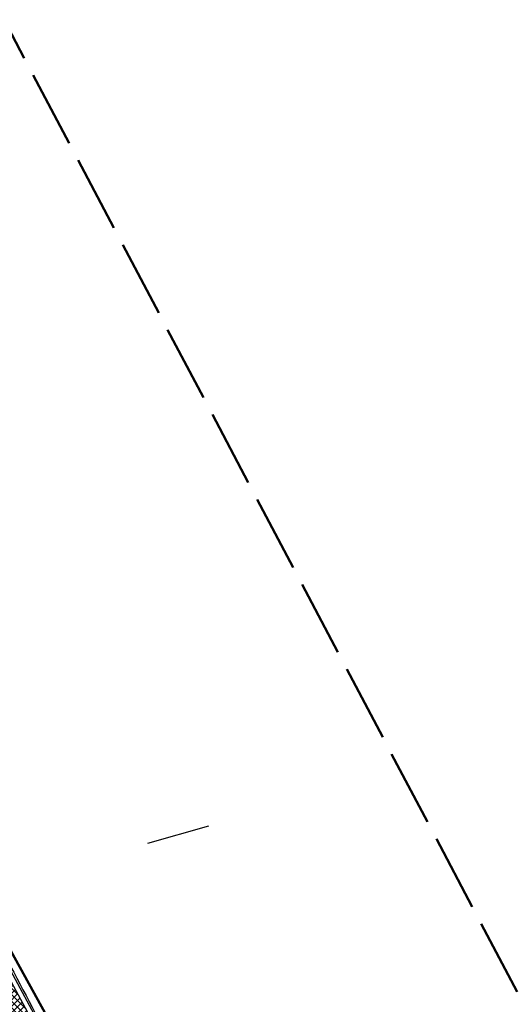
# Model space of a CAD drawing. Header units: metres. Extents: x 7529615 to 7533751, y 5721195 to 5727898.
# Tile 80 of 138: x 7530164 to 7530215, y 5726956 to 5727059. Entities that reach past the tile are written whole.
import ezdxf

# ---------------------------------------------------------------- set-up
doc = ezdxf.new("R2010")
doc.units = ezdxf.units.M
doc.linetypes.add('L_0_09', pattern=[2.5, 2, -0.5])
for name, color, linetype, lineweight, true_color in [('D-hatch-ciag-pieszo-rowerowy', 7, 'Continuous', 13, 0xff9f80), ('D-linia-podzialowa-ZRID', 7, 'Continuous', 50, 0x40ff00), ('D-podzialy-dzialek-etap-III', 7, 'Continuous', 30, 0xff0040), ('zakres-mdcp', 7, 'L_0_09', 50, 0xff05ff)]:
    doc.layers.add(name, color=color, linetype=linetype, lineweight=lineweight, true_color=true_color)
doc.layers.add('D-obrzeża', color=2, linetype='Continuous', lineweight=30)
for name, color, linetype in [('D-pobocza', 60, 'Continuous'), ('D-skarpa', 2, 'Continuous'), ('D-skarpa-kreskowanie', 2, 'Continuous')]:
    doc.layers.add(name, color=color, linetype=linetype)

msp = doc.modelspace()

# ---------------------------------------------------------------- hatches: boundary and pattern name
at = {"layer": 'D-hatch-ciag-pieszo-rowerowy'}
h = msp.add_hatch(dxfattribs=at)
h.set_pattern_fill('ANSI37', color=256, scale=0.15, style=0)
h.set_pattern_definition([(45, (0.87658, 0.48407), (-0.33675960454, 0.33675960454), []), (135, (0.87658, 0.48407), (-0.33675960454, -0.33675960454), [])])
h.paths.add_polyline_path([(7530123.559, 5727032.047), (7530121.363, 5727030.852), (7530132.878, 5727009.502), (7530158.916, 5726960.858), (7530182.683, 5726916.746), (7530203.558, 5726876.949), (7530215.075, 5726854.837), (7530217.477, 5726855.639), (7530205.774, 5726878.107), (7530184.89, 5726917.92), (7530161.118, 5726962.041), (7530135.081, 5727010.685)])

# ---------------------------------------------------------------- linework, layer by layer
at = {"layer": 'D-linia-podzialowa-ZRID', "color": 12, "ltscale": 15, "true_color": 0xc70000}
msp.add_lwpolyline([(7529996.497, 5727273.662), (7530017.541, 5727234.203), (7530033.054, 5727204.864), (7530051.623, 5727170.223), (7530069.277, 5727137.016), (7530089.385, 5727097.534), (7530109.713, 5727060.747), (7530136.77, 5727011.64), (7530162.447, 5726962.744), (7530187.674, 5726916.992), (7530207.821, 5726879.335), (7530230.626, 5726834.519)], dxfattribs=at)
at = {"layer": 'D-obrzeża'}
msp.add_lwpolyline([(7530217.689, 5726855.232), (7530205.774, 5726878.107), (7530184.89, 5726917.92), (7530161.118, 5726962.041), (7530135.081, 5727010.685), (7530120.54, 5727037.644), (7530099.718, 5727075.608)], dxfattribs=at)
at = {"layer": 'D-pobocza'}
msp.add_lwpolyline([(7529998.605, 5727267.942), (7530016.466, 5727233.935), (7530032.157, 5727204.391), (7530050.498, 5727169.703), (7530068.134, 5727136.422), (7530090.335, 5727093.754), (7530120.98, 5727037.883), (7530135.521, 5727010.922), (7530161.559, 5726962.278), (7530185.332, 5726918.154), (7530206.217, 5726878.339), (7530218.182, 5726855.367)], dxfattribs=at)
at = {"layer": 'D-podzialy-dzialek-etap-III'}
msp.add_lwpolyline([(7530177.116, 5726973.288), (7530183.475, 5726975.088)], dxfattribs=at)
at = {"layer": 'D-skarpa', "linetype": 'Continuous'}
msp.add_lwpolyline([(7530157.923, 5726969.541, -0.007166), (7530168.215, 5726950.067)], format="xyb", dxfattribs=at)
at = {"layer": 'D-skarpa-kreskowanie', "linetype": 'Continuous'}
for p, q in [((7530163.863, 5726958.082, 108.11), (7530163.829, 5726958.064, 108.084)), ((7530164.115, 5726957.651, 108.12), (7530164.091, 5726957.637, 108.101)), ((7530164.368, 5726957.219, 108.131), (7530164.303, 5726957.184, 108.082)), ((7530164.62, 5726956.787, 108.141), (7530164.58, 5726956.765, 108.111))]:
    msp.add_line(p, q, dxfattribs=at)
at = {"layer": 'zakres-mdcp', "color": 202, "lineweight": 50, "ltscale": 4, "flags": 128}
msp.add_lwpolyline([(7531758.716, 5723850.032), (7531728.332, 5723851.794), (7531693.814, 5723894.136), (7531508.569, 5724248.602), (7531193.64, 5724847.394), (7530844.997, 5725516.068), (7530405.871, 5726335.327), (7530096.993, 5726929.301), (7529784.459, 5727520.373), (7529614.644, 5727842.41), (7529717.957, 5727897.667), (7529956.258, 5727449.278), (7530409.857, 5726589.568), (7530617.799, 5726197.499), (7530696.376, 5726240.903), (7530727.021, 5726177.862), (7530650.299, 5726135.481), (7530758.301, 5725929.636), (7531064.675, 5725351.856), (7531385.887, 5724741.515), (7531581.6, 5724370.323), (7531686.001, 5724174.745), (7531797.117, 5723955.134), (7531838.087, 5723957.501), (7531858.457, 5723931.987), (7531819.328, 5723892.549), (7531820.891, 5723857.614), (7531768.235, 5723832.41), (7531758.716, 5723850.032)], dxfattribs=at)

doc.saveas('drawing.dxf')
